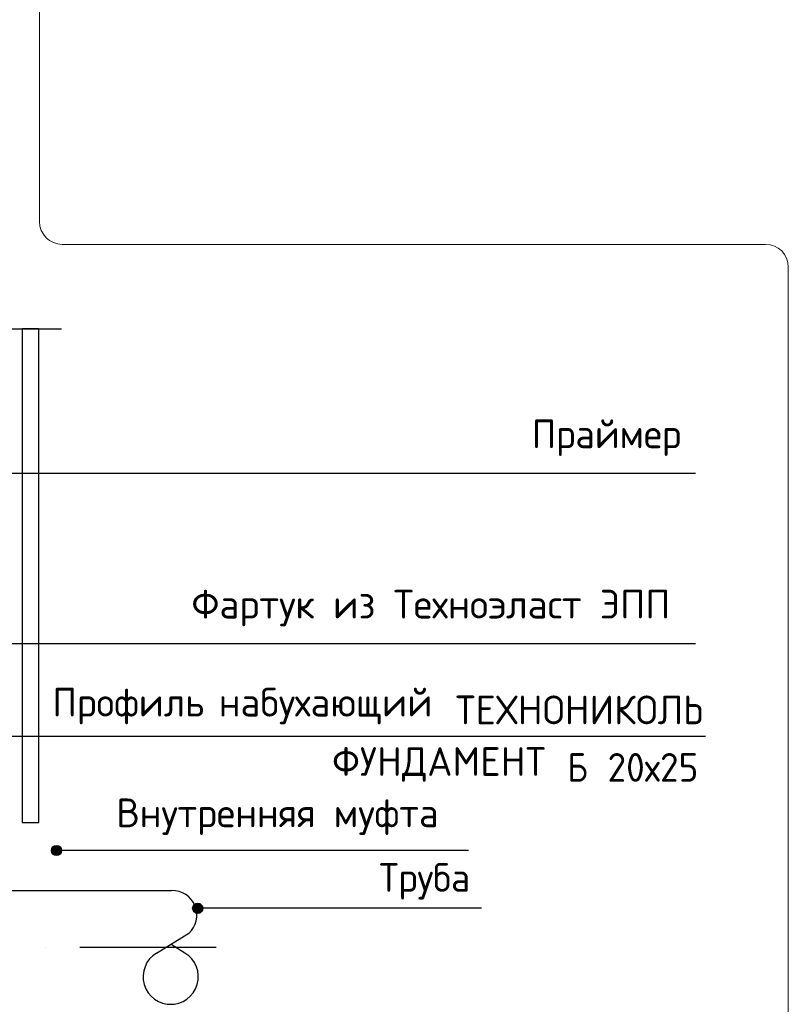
# Model space of a CAD drawing. Header units: millimetres. Extents: x 0 to 21000, y 0 to 14850.
# Tile 7 of 29: x 7941 to 11329, y 3432 to 7768. Entities that reach past the tile are written whole.
import ezdxf

# ---------------------------------------------------------------- set-up
doc = ezdxf.new("R2010")
doc.units = ezdxf.units.MM
doc.layers.add('Общий01', color=7, linetype='Continuous', lineweight=13)
doc.layers.add('Общий02', color=7, linetype='Continuous', lineweight=18)
doc.styles.add('ISOCPEUR', font='txt')

msp = doc.modelspace()

# ---------------------------------------------------------------- hatches: boundary and pattern name
at = {"layer": 'Общий02', "linetype": 'Continuous', "lineweight": -3, "transparency": 33554687}
for points in [[(8084.5, 4098.7), (8084.5, 4121.2), (8081.4, 4109.9)], [(8092.6, 4090.6), (8092.6, 4129.3), (8084.5, 4121.2)], [(8092.6, 4090.6), (8084.5, 4121.2), (8084.5, 4098.7)], [(8103.9, 4087.4), (8103.9, 4132.4), (8092.6, 4129.3)], [(8103.9, 4087.4), (8092.6, 4129.3), (8092.6, 4090.6)], [(8115.1, 4090.6), (8115.1, 4129.3), (8103.9, 4132.4)], [(8115.1, 4090.6), (8103.9, 4132.4), (8103.9, 4087.4)], [(8123.2, 4098.7), (8123.2, 4121.2), (8115.1, 4129.3)], [(8123.2, 4098.7), (8115.1, 4129.3), (8115.1, 4090.6)], [(8123.2, 4121.2), (8123.2, 4098.7), (8126.4, 4109.9)], [(8706.6, 3843.9), (8706.6, 3866.4), (8703.5, 3855.2)], [(8714.7, 3835.8), (8714.7, 3874.5), (8706.6, 3866.4)], [(8714.7, 3835.8), (8706.6, 3866.4), (8706.6, 3843.9)], [(8726, 3832.7), (8726, 3877.7), (8714.7, 3874.5)], [(8726, 3832.7), (8714.7, 3874.5), (8714.7, 3835.8)], [(8737.2, 3835.8), (8737.2, 3874.5), (8726, 3877.7)], [(8737.2, 3835.8), (8726, 3877.7), (8726, 3832.7)], [(8745.3, 3843.9), (8745.3, 3866.4), (8737.2, 3874.5)], [(8745.3, 3843.9), (8737.2, 3874.5), (8737.2, 3835.8)], [(8745.3, 3866.4), (8745.3, 3843.9), (8748.5, 3855.2)]]:
    msp.add_hatch(color=7, dxfattribs=at).paths.add_polyline_path(points)

# ---------------------------------------------------------------- linework, layer by layer
at = {"layer": 'Общий01', "color": 240, "linetype": 'Continuous', "lineweight": 18, "transparency": 33554687}
for p, q in [((8028.8, 6878.9), (8028.8, 9876.6)), ((11228.8, 6778.9), (8128.8, 6778.9)), ((11328.8, 6678.9), (11328.8, 596.9))]:
    msp.add_line(p, q, dxfattribs=at)
for centre, start, end in [((8128.8, 6878.9), 180, 270), ((11228.8, 6678.9), 0, 90)]:
    msp.add_arc(centre, 100, start, end, dxfattribs=at)
at = {"layer": 'Общий02', "color": 7, "linetype": 'Continuous', "lineweight": -3, "transparency": 33554687}
for p, q in [((10920.4, 5769.6), (6715.7, 5769.6)), ((10920.4, 5019.6), (6661.8, 5019.6)), ((8103.9, 4132.4), (8103.9, 4132.4)), ((8081.4, 4109.9), (8081.4, 4109.9)), ((9918.9, 4109.9), (8103.9, 4109.9)), ((8103.9, 4087.4), (8103.9, 4087.4)), ((8126.4, 4109.9), (8126.4, 4109.9)), ((8610.3, 3931.9), (3113.5, 3931.9)), ((8726, 3877.7), (8726, 3877.7)), ((8703.5, 3855.2), (8703.5, 3855.2)), ((9976, 3855.2), (8726, 3855.2)), ((8726, 3832.7), (8726, 3832.7)), ((8748.5, 3855.2), (8748.5, 3855.2)), ((8545, 3658.2), (8686.8, 3745)), ((8669.8, 3658.2), (8608.5, 3696.3)), ((8055.8, 3682.1), (8055.8, 3682.1)), ((8807.2, 3682.1), (8206.1, 3682.1))]:
    msp.add_line(p, q, dxfattribs=at)
for points in [[(5551.8, 6406.2), (6127.5, 6406.2), (6163.5, 6509.9), (6234.6, 6309.8), (6277.8, 6406.2), (8125.6, 6406.2)], [(10963.2, 4611.1), (7668.2, 4611.1), (7372.9, 4442.6)]]:
    msp.add_lwpolyline(points, dxfattribs=at)
at = {"layer": 'Общий02', "color": 8, "linetype": 'Continuous', "lineweight": -3, "true_color": 0x737373, "transparency": 33554687}
msp.add_lwpolyline([(8026.1, 4232.4), (8026.1, 6406.2), (7952, 6406.2), (7952, 4232.4), (8026.1, 4232.4)], dxfattribs=at)
at = {"layer": 'Общий02', "color": 7, "linetype": 'Continuous', "lineweight": -3, "transparency": 33554687}
for centre in [(8103.9, 4109.9), (8726, 3855.2)]:
    msp.add_circle(centre, 22.5, dxfattribs=at)
for centre, radius, start, end in [((8613.5, 3825), 108.8, 312.2664, 91.1993), ((8607.1, 3554.1), 121.6, 121.0688, 271.9035), ((8607.1, 3554.1), 121.6, 268.0881, 58.9226)]:
    msp.add_arc(centre, radius, start, end, dxfattribs=at)

# ---------------------------------------------------------------- texts
at = {"layer": 'Общий02', "color": 7, "linetype": 'Continuous', "lineweight": 25, "transparency": 33554687, "attachment_point": 7, "style": 'ISOCPEUR'}
for s, insert, char_height, width in [('\\W0.96;Праймер', (10198.3, 5846.8), 126.429, 717.841), ('\\W0.99;Фартук из Техноэласт ЭПП', (8698.3, 5096.8), 126.429, 2292.925), ('\\W0.97;Профиль ', (8085.6, 4665.2), 126.429, 793.963), ('\\W0.98;набухающий ', (8818.9, 4665.2), 126.429, 1104.195), ('\\W0.98;ТЕХНОНИКОЛЬ', (9861.9, 4665.2), 126.429, 1173.838), ('\\W0.98;ФУНДАМЕНТ ', (9318.3, 4412.4), 126.429, 1098.102), ('\\W0.87;Б ', (10355, 4412.4), 126.43, 232.287), ('\\W0.95;20х25', (10532, 4412.4), 126.429, 501.898), ('\\W0.98;Внутренняя муфта', (8366.7, 4177.8), 126.429, 1578.471), ('\\W0.95;Труба', (9525.5, 3893.6), 126.429, 527.41)]:
    msp.add_mtext(s, dxfattribs=dict(at, insert=insert, char_height=char_height, width=width))

doc.saveas('drawing.dxf')
